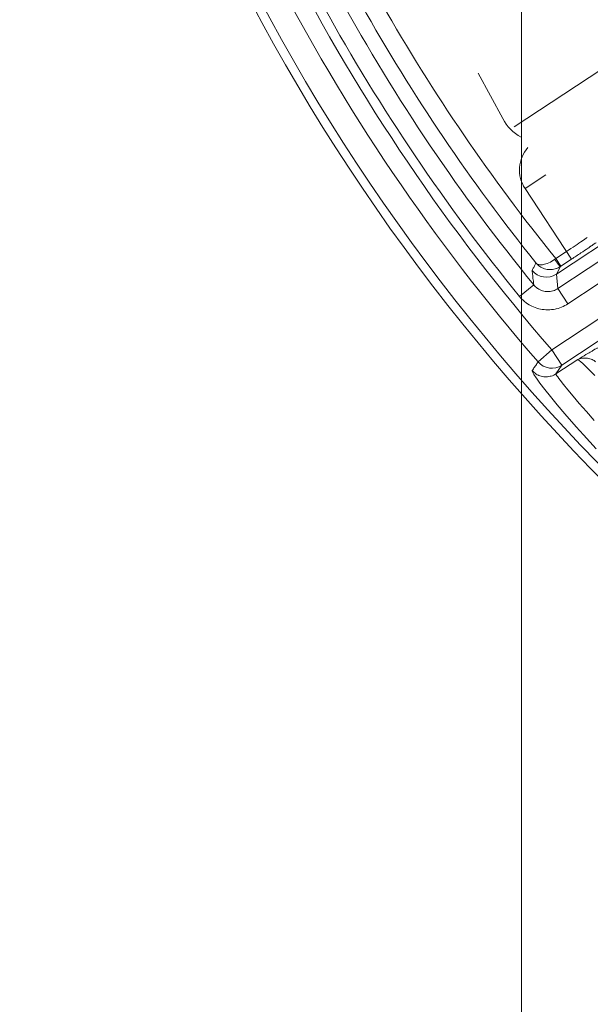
# Model space of a CAD drawing. Header units: inches. Extents: x 0 to 210, y -297 to 0.
# Tile 4 of 76: x 78 to 84, y -225 to -214. Entities that reach past the tile are written whole.
import ezdxf

# ---------------------------------------------------------------- set-up
doc = ezdxf.new("R2010")
doc.units = ezdxf.units.IN
doc.header["$MEASUREMENT"] = 0
doc.layers.add('Lag 4', color=7, linetype='Continuous')

msp = doc.modelspace()

# ---------------------------------------------------------------- linework, layer by layer
at = {"layer": 'Lag 4', "color": 7, "lineweight": 13, "true_color": 0xffffff}
msp.add_lwpolyline([(83.534, -204.445), (83.534, -236.373)], dxfattribs=at)
at = {"layer": 'Lag 4', "color": 7, "lineweight": 9, "true_color": 0xffffff}
for points in [[(83.455, -215.071), (84.958, -214.084)], [(83.059, -214.486), (83.328, -214.983)], [(83.573, -215.748), (83.801, -215.598)], [(83.573, -215.748), (84.083, -216.521)], [(83.867, -217.515), (86.509, -215.772)], [(83.917, -216.686), (85.4, -215.708)], [(85.595, -215.748), (83.933, -216.844)], [(83.977, -217.682), (86.655, -215.916)], [(85.705, -215.915), (84.043, -217.011)], [(84.204, -216.32), (84.208, -216.316), (84.213, -216.313), (84.218, -216.31), (84.218, -216.309), (84.223, -216.306), (84.228, -216.303), (84.233, -216.299), (84.238, -216.296), (84.243, -216.292), (84.248, -216.289), (84.253, -216.285)], [(83.911, -216.515), (84.027, -216.438)], [(84.264, -216.401), (84.271, -216.396), (84.28, -216.39), (84.288, -216.384), (84.29, -216.383), (84.299, -216.377), (84.308, -216.371), (84.316, -216.365), (84.325, -216.359), (84.334, -216.353), (84.343, -216.347), (84.352, -216.341)], [(83.693, -216.563), (83.698, -216.568), (83.704, -216.572), (83.711, -216.576), (83.719, -216.579), (83.725, -216.581), (83.734, -216.582), (83.744, -216.583), (83.754, -216.583), (83.766, -216.582), (83.773, -216.581), (83.787, -216.578), (83.802, -216.574), (83.817, -216.568), (83.833, -216.562), (83.834, -216.561), (83.851, -216.553), (83.868, -216.544), (83.885, -216.533), (83.9, -216.523)], [(83.9, -216.523), (83.901, -216.522), (83.902, -216.521), (83.903, -216.52), (83.904, -216.52), (83.905, -216.519), (83.906, -216.518), (83.907, -216.517), (83.909, -216.516), (83.91, -216.515), (83.911, -216.515)], [(83.96, -216.602), (83.959, -216.602), (83.958, -216.601), (83.954, -216.597), (83.948, -216.591), (83.948, -216.59), (83.946, -216.588), (83.94, -216.58), (83.936, -216.576), (83.93, -216.567), (83.926, -216.561), (83.92, -216.553), (83.916, -216.548), (83.911, -216.54), (83.905, -216.531), (83.9, -216.523)], [(83.966, -216.598), (83.911, -216.515)], [(83.966, -216.598), (84.083, -216.521)], [(83.651, -216.644), (83.655, -216.636), (83.659, -216.628), (83.663, -216.62), (83.668, -216.612), (83.672, -216.604), (83.676, -216.595), (83.68, -216.587), (83.684, -216.579), (83.689, -216.571), (83.693, -216.563)], [(83.668, -216.803), (83.667, -216.795), (83.665, -216.779), (83.664, -216.764), (83.662, -216.748), (83.66, -216.732), (83.659, -216.716), (83.657, -216.7), (83.655, -216.684), (83.654, -216.676), (83.652, -216.66), (83.651, -216.644)], [(83.693, -216.563), (83.702, -216.574), (83.713, -216.584), (83.722, -216.592), (83.734, -216.6), (83.746, -216.608), (83.759, -216.615), (83.772, -216.621), (83.786, -216.626), (83.8, -216.63), (83.814, -216.633), (83.828, -216.635), (83.843, -216.635), (83.845, -216.636), (83.86, -216.635), (83.874, -216.634), (83.889, -216.631), (83.903, -216.628), (83.917, -216.624), (83.921, -216.622), (83.935, -216.616), (83.948, -216.609), (83.96, -216.602)], [(83.96, -216.602), (83.917, -216.686)], [(83.966, -216.598), (83.965, -216.599), (83.965, -216.599), (83.964, -216.599), (83.964, -216.6), (83.963, -216.6), (83.962, -216.6), (83.962, -216.601), (83.961, -216.601), (83.961, -216.602), (83.96, -216.602)], [(83.917, -216.686), (83.933, -216.844)], [(83.668, -216.803), (83.513, -216.929)], [(83.668, -216.803), (83.677, -216.814), (83.687, -216.824), (83.698, -216.833), (83.71, -216.842), (83.713, -216.843), (83.725, -216.851), (83.738, -216.858), (83.752, -216.863), (83.765, -216.868), (83.779, -216.872), (83.793, -216.874), (83.807, -216.876), (83.821, -216.877), (83.835, -216.876), (83.85, -216.875), (83.864, -216.872), (83.878, -216.869), (83.881, -216.868), (83.895, -216.863), (83.908, -216.857), (83.921, -216.851), (83.933, -216.844)], [(84.043, -217.011), (83.933, -216.844)], [(83.513, -216.929), (83.525, -216.944), (83.539, -216.958), (83.553, -216.972), (83.568, -216.985), (83.584, -216.998), (83.601, -217.009), (83.618, -217.02), (83.627, -217.025), (83.646, -217.035), (83.665, -217.044), (83.684, -217.051), (83.703, -217.058), (83.723, -217.064), (83.742, -217.068), (83.762, -217.072), (83.782, -217.074), (83.802, -217.076), (83.823, -217.076), (83.843, -217.076), (83.864, -217.074), (83.884, -217.072), (83.905, -217.068), (83.915, -217.066), (83.935, -217.06), (83.954, -217.054), (83.973, -217.047), (83.992, -217.039), (84.01, -217.03), (84.027, -217.021), (84.043, -217.011)], [(83.867, -217.515), (83.716, -217.646)], [(83.977, -217.682), (83.867, -217.515)], [(84.366, -217.494), (84.364, -217.495), (84.363, -217.495), (84.357, -217.498), (84.349, -217.503), (84.339, -217.508), (84.336, -217.51), (84.315, -217.522), (84.307, -217.527), (84.286, -217.54), (84.275, -217.546), (84.254, -217.559), (84.241, -217.566), (84.22, -217.579), (84.215, -217.582), (84.193, -217.595), (84.172, -217.608), (84.15, -217.621)], [(83.912, -217.777), (84.15, -217.621)], [(84.347, -217.645), (84.339, -217.638), (84.331, -217.632), (84.321, -217.626), (84.309, -217.621), (84.299, -217.617), (84.285, -217.612), (84.271, -217.608), (84.256, -217.606), (84.244, -217.604), (84.237, -217.604), (84.222, -217.604), (84.208, -217.604), (84.195, -217.606), (84.183, -217.609), (84.171, -217.612), (84.16, -217.616), (84.15, -217.621)], [(84.15, -217.621), (84.153, -217.621), (84.155, -217.622), (84.157, -217.623), (84.164, -217.629), (84.168, -217.632), (84.184, -217.645), (84.186, -217.647), (84.205, -217.665), (84.212, -217.672), (84.231, -217.689), (84.244, -217.701), (84.262, -217.719), (84.265, -217.722), (84.284, -217.74), (84.302, -217.758), (84.32, -217.776), (84.338, -217.794)], [(83.652, -217.742), (83.658, -217.732), (83.665, -217.723), (83.671, -217.713), (83.677, -217.704), (83.684, -217.694), (83.69, -217.684), (83.697, -217.675), (83.703, -217.665), (83.71, -217.656), (83.716, -217.646)], [(83.977, -217.682), (83.912, -217.777)], [(83.652, -217.742), (83.652, -217.746), (83.652, -217.747), (83.655, -217.756), (83.661, -217.768), (83.67, -217.784), (83.694, -217.819), (83.698, -217.825), (83.737, -217.88), (83.789, -217.947), (83.852, -218.026), (83.926, -218.116), (84.011, -218.216), (84.133, -218.356), (84.212, -218.444), (84.353, -218.597)], [(83.912, -217.777), (83.901, -217.785), (83.888, -217.791), (83.875, -217.797), (83.861, -217.801), (83.85, -217.804), (83.85, -217.804), (83.835, -217.807), (83.821, -217.809), (83.806, -217.81), (83.792, -217.81), (83.778, -217.809), (83.764, -217.807), (83.75, -217.804), (83.736, -217.799), (83.723, -217.794), (83.72, -217.793), (83.707, -217.786), (83.695, -217.779), (83.683, -217.771), (83.672, -217.762), (83.662, -217.752), (83.652, -217.742)], [(83.912, -217.777), (83.913, -217.78), (83.913, -217.781), (83.916, -217.788), (83.922, -217.798), (83.931, -217.811), (83.943, -217.827), (83.957, -217.846), (83.994, -217.894), (84.042, -217.952), (84.1, -218.022), (84.167, -218.102), (84.245, -218.19), (84.331, -218.287)]]:
    msp.add_lwpolyline(points, dxfattribs=at)
for points in [[(122.034, -203.445), (122.034, -191.295), (112.185, -181.445), (100.034, -181.445), (87.884, -181.445), (78.034, -191.295), (78.034, -203.445), (78.034, -215.595), (87.884, -225.445), (100.034, -225.445), (112.185, -225.445), (122.034, -215.595), (122.034, -203.445)], [(121.936, -203.445), (121.936, -191.349), (112.13, -181.544), (100.034, -181.544), (87.939, -181.544), (78.133, -191.349), (78.133, -203.445), (78.133, -215.541), (87.939, -225.347), (100.034, -225.347), (112.13, -225.347), (121.936, -215.541), (121.936, -203.445)]]:
    msp.add_open_spline(points, degree=3, knots=[0, 0, 0, 0, 1, 1, 1, 2, 2, 2, 3, 3, 3, 4, 4, 4, 4], dxfattribs=at)
for points in [[(80.967, -213.232), (81.757, -214.771), (82.731, -216.209), (83.867, -217.515)], [(80.789, -213.323), (81.587, -214.877), (82.569, -216.328), (83.716, -217.646)], [(81.543, -213.661), (82.156, -214.77), (82.867, -215.822), (83.668, -216.803)], [(81.78, -213.735), (82.339, -214.728), (82.979, -215.674), (83.693, -216.563)], [(82.006, -213.729), (82.564, -214.707), (83.201, -215.639), (83.911, -216.515)], [(81.368, -213.758), (81.987, -214.877), (82.704, -215.939), (83.513, -216.929)], [(83.328, -214.983), (83.374, -215.07), (83.445, -215.14), (83.531, -215.187)], [(83.605, -215.299), (83.494, -215.425), (83.481, -215.609), (83.573, -215.748)], [(84.123, -216.374), (84.15, -216.356), (84.177, -216.338), (84.204, -216.32)], [(84.027, -216.438), (84.059, -216.417), (84.091, -216.396), (84.123, -216.374)], [(84.186, -216.453), (84.212, -216.436), (84.238, -216.418), (84.264, -216.401)], [(84.083, -216.521), (84.117, -216.499), (84.151, -216.476), (84.186, -216.453)], [(83.651, -216.644), (83.715, -216.725), (83.83, -216.743), (83.916, -216.686)], [(83.716, -217.646), (83.782, -217.722), (83.893, -217.737), (83.977, -217.682)]]:
    msp.add_open_spline(points, degree=3, dxfattribs=at)

doc.saveas('drawing.dxf')
